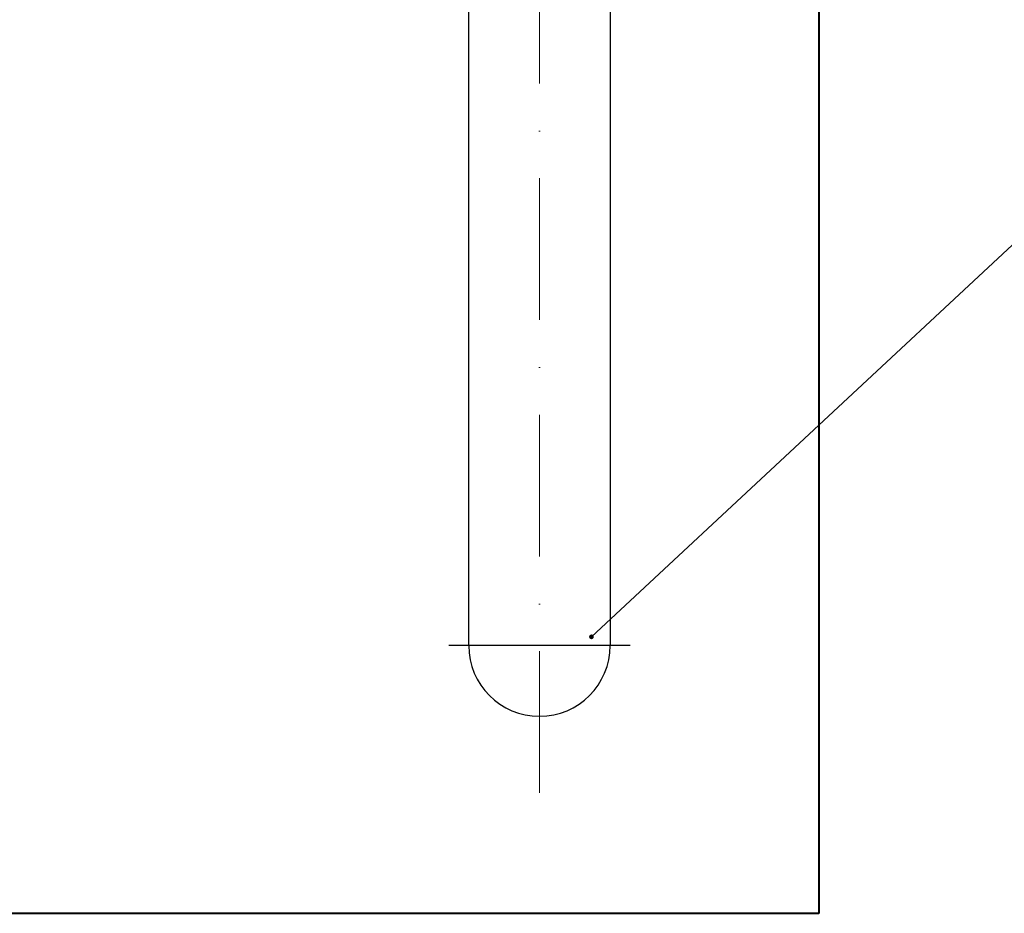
# Model space of a CAD drawing. Extents: x 33706 to 249013, y -74890 to 17912.
# Tile 82 of 175: x 124062 to 124271, y -42012 to -41822. Entities that reach past the tile are written whole.
import ezdxf
from ezdxf.lldxf.tags import DXFTag

# ---------------------------------------------------------------- set-up
doc = ezdxf.new("R2010")
doc.units = 0
doc.header["$MEASUREMENT"] = 0
doc.linetypes.add('IS_osie_v002', pattern=[10.01, 6, -2, 0.01, -2])
doc.layers.add('gaz', color=1, linetype='Continuous')
doc.layers.add('WYMIARY-I-OPISY', color=3, linetype='Continuous', lineweight=9)
doc.styles.get("Standard").update_dxf_attribs({"font": 'ARIALN.TTF'})
tags = doc.linetypes.add('HIDDEN', pattern=[0.375, 0.25, -0.125]).pattern_tags.tags
tags[6:7] = [DXFTag(74, 4), DXFTag(75, 0), DXFTag(340, '0'), DXFTag(46, 1.0), DXFTag(50, 0.0), DXFTag(44, 0.0), DXFTag(45, 0.0)]
tags[4:5] = [DXFTag(74, 4), DXFTag(75, 0), DXFTag(340, '0'), DXFTag(46, 1.0), DXFTag(50, 0.0), DXFTag(44, 0.0), DXFTag(45, 0.0)]
doc.dimstyles.new('zewn', dxfattribs={"dimtxt": 10, "dimasz": 7, "dimexe": 1.25, "dimexo": 10, "dimgap": 3, "dimtad": 1, "dimdec": 0, "dimtxsty": 'Standard', "dimblk": 'ARCHTICK', "dimcen": 10, "dimadec": 0, "dimazin": 0, "dimtfac": 1, "dimtdec": 0, "dimtmove": 0, "dimatfit": 3, "dimfxl": 1, "dimarcsym": 0})

# ---------------------------------------------------------------- blocks, each defined once
blk = doc.blocks.new('_ArchTick')
at = {"color": 0, "linetype": 'ByBlock', "const_width": 0.15}
blk.add_lwpolyline([(-0.5, -0.5), (0.5, 0.5)], dxfattribs=at)

msp = doc.modelspace()

# ---------------------------------------------------------------- linework, layer by layer
at = {"layer": 'gaz'}
for p, q in [((124187.28, -41955.1), (124187.28, -41785.6)), ((124157.28, -41955.1), (124157.28, -41811.6)), ((124191.49, -41955.1), (124153.08, -41955.1))]:
    msp.add_line(p, q, dxfattribs=at)
msp.add_arc((124172.27, -41955.1), 14.98, 180, 0, dxfattribs=at)
at = {"layer": 'WYMIARY-I-OPISY', "linetype": 'HIDDEN', "lineweight": 40, "ltscale": 10}
for p, q in [((124231.42, -41557.04), (124231.42, -42011.82)), ((124231.42, -42011.82), (123631.42, -42011.82))]:
    msp.add_line(p, q, dxfattribs=at)
at = {"layer": 'WYMIARY-I-OPISY', "linetype": 'IS_osie_v002', "ltscale": 5}
msp.add_line((124172.28, -41986.3), (124172.28, -41803.6), dxfattribs=at)

# ---------------------------------------------------------------- leaders
at = {"layer": 'WYMIARY-I-OPISY', "annotation_type": 0, "has_hookline": 1, "hookline_direction": 0, "text_width": 53}
msp.add_leader([(124183.28, -41953.24), (124394.94, -41756.07), (124398.94, -41756.07)], dimstyle='zewn', override={"dimasz": 4, "dimtad": 0, "dimldrblk": 'DotSmall'}, dxfattribs=at)

doc.saveas('drawing.dxf')
